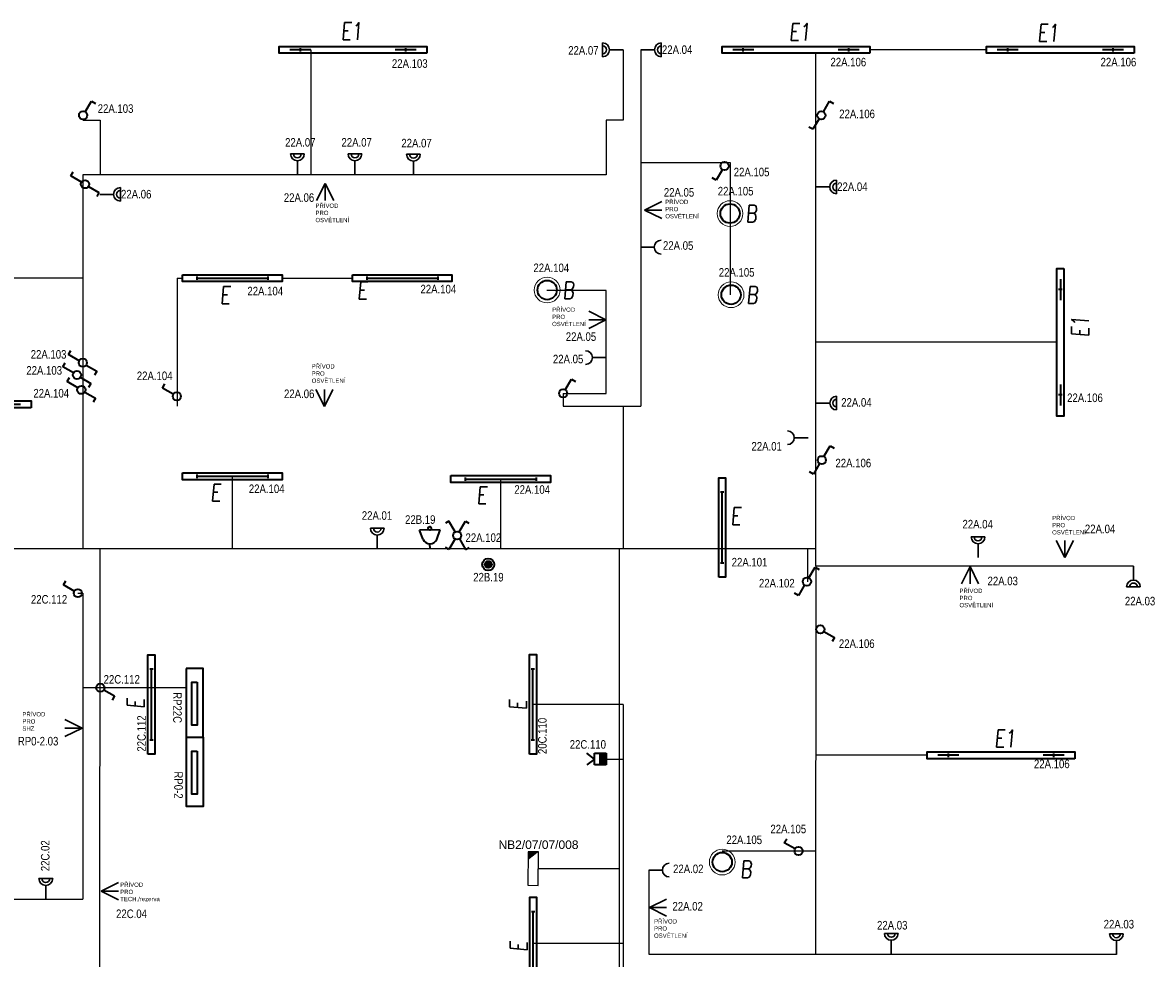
# Model space of a CAD drawing. Header units: millimetres. Extents: x 370888 to 505664, y 284292 to 447185.
# Tile 36 of 41: x 432625 to 445807, y 434957 to 445868. Entities that reach past the tile are written whole.
import ezdxf
from ezdxf.enums import TextEntityAlignment as Align

# ---------------------------------------------------------------- set-up
doc = ezdxf.new("R2010")
doc.units = ezdxf.units.MM
doc.header["$LTSCALE"] = 100
doc.layers.get('0').update_dxf_attribs({"color": 21, "linetype": 'CONTINUOUS'})
for name, color, linetype, lineweight in [('2DE_OBL', 91, 'CONTINUOUS', 35), ('2DE_OBL_L1', 91, 'CONTINUOUS', 35), ('CAT_SLN-DVOJZAS - 45', 7, 'CONTINUOUS', 30), ('CAT_SLN-HL.ŽLAB', 11, 'CONTINUOUS', 200), ('CP_DETAL', 33, 'CONTINUOUS', 18), ('E_NOUZOVÉ+PP OSVĚTLENÍ', 60, 'CONTINUOUS', 25), ('E_ROZVADĚČE', 1, 'CONTINUOUS', 35), ('E_SVĚTLA POPIS', 130, 'CONTINUOUS', 30), ('E_VEDENÍ SILNOPROUD', 50, 'CONTINUOUS', 25), ('E_VEDENÍ_CBS', 214, 'CONTINUOUS', 25), ('E_VYPINACE', 170, 'CONTINUOUS', 35), ('E_ZÁSUVKY POPIS', 111, 'CONTINUOUS', 30), ('E_ŽLABY', 40, 'CONTINUOUS', 15), ('U1 LIGHTING', 10, 'CONTINUOUS', 35), ('ZÁSUVKY POPIS', 7, 'CONTINUOUS', 30)]:
    doc.layers.add(name, color=color, linetype=linetype, lineweight=lineweight)
for name, color, linetype in [('BEZPECNOSTNE SVETLA', 80, 'CONTINUOUS'), ('Elektro rozvaděč', 1, 'CONTINUOUS'), ('GC3_MEP_E_LV_SECURITY LIGHT', 80, 'CONTINUOUS'), ('PRIPOJKA 230V', 1, 'CONTINUOUS'), ('Svetla - prepinace', 7, 'CONTINUOUS'), ('ŽLAB', 7, 'CONTINUOUS')]:
    doc.layers.add(name, color=color, linetype=linetype)
doc.styles.add('ARIAL', font='arial.ttf')
doc.styles.add('CP_ATTR', font='ROMANS.SHX')
doc.styles.add('CS-ROMANS', font='romans.shx', dxfattribs={"width": 0.75, "oblique": 5})
doc.styles.get("Standard").update_dxf_attribs({"font": 'arial.ttf'})

# ---------------------------------------------------------------- blocks, each defined once
blk = doc.blocks.new('*U28', base_point=(57391, -22719))
at = {"lineweight": 30, "ltscale": 0.1}
for p, q in [((57291, -22519), (57391, -22719)), ((57391, -22719), (57391, -22519)), ((57391, -22719), (57491, -22519))]:
    blk.add_line(p, q, dxfattribs=at)
blk = doc.blocks.new('pripojka 230V')
at = {"layer": 'PRIPOJKA 230V', "color": 1, "xscale": -1}
blk.add_blockref('*U28', (0, -2, -40), dxfattribs=at)
blk = doc.blocks.new('A$C3423193F')
at = {"color": 1, "linetype": 'ByBlock'}
for p, q in [((80, 240), (0, 240)), ((80, 240), (160, 240)), ((80, 160), (80, 0))]:
    blk.add_line(p, q, dxfattribs=at)
for radius in [80, 45.2]:
    blk.add_arc((80, 240), radius, 180, 0, dxfattribs=at)
blk = doc.blocks.new('*U259')
at = {"color": 0, "linetype": 'ByBlock'}
for p, q in [((24, 249.57), (96, 374.28)), ((96, 374.28), (143.56, 346.82))]:
    blk.add_line(p, q, dxfattribs=at)
blk.add_circle((0, 208), 48, dxfattribs=at)
blk = doc.blocks.new('přepinač-světla-jednoduchy')
at = {"layer": 'E_VYPINACE', "rotation": 270}
blk.add_blockref('*U259', (-204, -2), dxfattribs=at)
blk = doc.blocks.new('svetelný křížový spínač')
at = {"layer": 'E_VYPINACE', "linetype": 'ByBlock'}
for p, q in [((31, 344), (-11, 320)), ((103, 220), (31, 344)), ((151, 220), (223, 344)), ((223, 344), (264, 320)), ((103, 138), (31, 13)), ((153, 141), (225, 16)), ((31, 13), (-10, 37)), ((225, 16), (266, 40))]:
    blk.add_line(p, q, dxfattribs=at)
blk.add_circle((127, 178), 48, dxfattribs=at)
blk = doc.blocks.new('zasuvka_jednoducha')
at = {"color": 1, "lineweight": 30}
blk.add_line((19281, 12983), (19281, 13143), dxfattribs=at)
blk.add_arc((19281, 12903), 80, 0, 180, dxfattribs=at)
blk = doc.blocks.new('Rozvaděč')
at = {"layer": 'E_ROZVADĚČE'}
blk.add_lwpolyline([(2, 6), (802, 6), (802, 206), (2, 206), (2, 6)], dxfattribs=at)
blk.add_lwpolyline([(161, 134), (664, 134), (664, 73), (161, 73)], close=True, dxfattribs=at)
blk = doc.blocks.new('Světelný spínač dvojitý')
at = {"layer": 'E_VYPINACE', "linetype": 'ByBlock'}
for p, q in [((-22, 208), (5, 255)), ((102, 136), (-22, 208)), ((183, 86), (307, 14)), ((307, 14), (280, -33))]:
    blk.add_line(p, q, dxfattribs=at)
blk.add_circle((144, 112), 48, dxfattribs=at)
blk = doc.blocks.new('2DELLI009_CZ')
for p, q in [((-0.5, 0.1), (-0.5, -0.1)), ((-0.5, 0), (0.5, 0)), ((0.5, 0.1), (0.5, -0.1))]:
    blk.add_line(p, q)
blk.add_lwpolyline([(-0.7, 0.2), (0.7, 0.2), (0.7, -0.2), (-0.7, -0.2)], close=True)
at = {"linetype": 'ByBlock', "style": 'CP_ATTR', "flags": 9}
for tag, p in [('NAME', (-0.092, -0.018)), ('GROUP', (-0.092, -0.018)), ('NUMBER', (-0.092, -0.018)), ('PRODUCER', (-0.092, -0.018)), ('ARTICLE', (-0.092, -0.018)), ('CHARACTER', (-0.092, -0.018)), ('VOLTAGE', (-0.092, -0.019)), ('WEIGHT', (-0.092, -0.018)), ('OTHER', (-0.092, -0.018)), ('PRODUCT-TYPE', (-0.092, -0.019)), ('ORDER-NO', (-0.092, -0.019)), ('POWER', (-0.092, -0.019))]:
    blk.add_attdef(tag, text='', height=0.00005, dxfattribs=at).set_placement(p, align=Align.MIDDLE_LEFT)
blk = doc.blocks.new('2DELLI018_CZ')
for p, q in [((-0.6, 0), (-0.4, 0)), ((-0.5, 0.1), (-0.5, -0.1)), ((0.4, 0), (0.6, 0)), ((0.5, 0.1), (0.5, -0.1))]:
    blk.add_line(p, q)
blk.add_lwpolyline([(-0.7, 0.2), (0.7, 0.2), (0.7, -0.2), (-0.7, -0.2)], close=True)
at = {"linetype": 'ByBlock', "style": 'CP_ATTR', "flags": 9}
for tag, p in [('NAME', (-0.092, -0.018)), ('GROUP', (-0.092, -0.018)), ('NUMBER', (-0.092, -0.018)), ('PRODUCER', (-0.092, -0.018)), ('ARTICLE', (-0.092, -0.018)), ('CHARACTER', (-0.092, -0.018)), ('VOLTAGE', (-0.092, -0.019)), ('WEIGHT', (-0.092, -0.018)), ('OTHER', (-0.092, -0.018)), ('PRODUCT-TYPE', (-0.092, -0.019)), ('ORDER-NO', (-0.092, -0.019)), ('POWER', (-0.092, -0.019))]:
    blk.add_attdef(tag, text='', height=0.00005, dxfattribs=at).set_placement(p, align=Align.MIDDLE_LEFT)
blk = doc.blocks.new('E1')
at = {"layer": 'U1 LIGHTING', "style": 'CS-ROMANS', "oblique": 5, "width": 0.75}
blk.add_text('E1', height=200, dxfattribs=at).set_placement((229480, 21709))
blk = doc.blocks.new('2DELPH010_CZ')
blk.add_ellipse((0, 0), major_axis=(-0.053, 0.053), ratio=1, start_param=3.926991, end_param=10.210176)
at = {"layer": 'CP_DETAL'}
blk.add_ellipse((0, 0), major_axis=(-0.0707, 0.0707), ratio=1, start_param=3.926991, end_param=10.210176, dxfattribs=at)
at = {"linetype": 'ByBlock', "style": 'CP_ATTR', "flags": 9}
for tag in ['NAME', 'GROUP', 'NUMBER', 'PRODUCER', 'ARTICLE', 'PRODUCT-TYPE', 'ORDER-NO', 'CHARACTER', 'POWER', 'VOLTAGE', 'WEIGHT', 'OTHER']:
    blk.add_attdef(tag, text='', height=0.00000005, dxfattribs=at).set_placement((-0.0001, 0), align=Align.MIDDLE_LEFT)
blk = doc.blocks.new('B')
at = {"layer": 'U1 LIGHTING', "style": 'CS-ROMANS', "oblique": 5, "width": 0.75}
blk.add_text('B', height=200, dxfattribs=at).set_placement((229480, 21709))
blk = doc.blocks.new('E')
at = {"layer": 'U1 LIGHTING', "style": 'CS-ROMANS', "oblique": 5, "width": 0.75}
blk.add_text('E', height=200, dxfattribs=at).set_placement((229480, 21709))
blk = doc.blocks.new('*U32', base_point=(28429, 5840))
at = {"linetype": 'ByBlock'}
blk.add_hatch(color=0, dxfattribs=at).paths.add_polyline_path([(28362, 5840), (28497, 5840), (28497, 5772), (28362, 5772)])
at = {"color": 0, "linetype": 'ByBlock'}
for p, q in [((28429, 5907), (28362, 5997)), ((28429, 5907), (28497, 5997)), ((28362, 5907), (28497, 5907)), ((28362, 5772), (28362, 5907)), ((28362, 5840), (28497, 5840)), ((28497, 5907), (28497, 5772)), ((28497, 5772), (28362, 5772))]:
    blk.add_line(p, q, dxfattribs=at)
blk = doc.blocks.new('pohybove-cidlo-svetla')
at = {"layer": 'E_VYPINACE', "rotation": 180}
blk.add_blockref('*U32', (-1, 30), dxfattribs=at)
blk = doc.blocks.new('*U58')
at = {"layer": 'GC3_MEP_E_LV_SECURITY LIGHT', "linetype": 'ByBlock'}
for p, q in [((-118, 196), (-122, -194)), ((2, 194), (-118, 196)), ((-2, -196), (2, 194)), ((-122, -194), (-2, -196))]:
    blk.add_line(p, q, dxfattribs=at)
at = {"layer": 'GC3_MEP_E_LV_SECURITY LIGHT'}
blk.add_solid([(2, 194), (-118, 196), (-119, 99)], dxfattribs=at)
at = {"layer": 'BEZPECNOSTNE SVETLA', "style": 'ARIAL'}
blk.add_attdef('BEZ.SV', (52, -54), '', height=100, dxfattribs=at)
blk = doc.blocks.new('CPEL_3386')
blk.add_hatch(color=256).paths.add_polyline_path([(-0.2, 0, 1), (0.2, 0, 1)])
for radius in [0.35, 0.2]:
    blk.add_circle((0, 0), radius)
at = {"linetype": 'ByBlock', "style": 'CP_ATTR', "flags": 9}
for tag, p in [('NAME', (-0.092, -0.018)), ('GROUP', (-0.092, -0.018)), ('NUMBER', (-0.092, -0.018)), ('PRODUCER', (-0.092, -0.018)), ('ARTICLE', (-0.092, -0.018)), ('CHARACTER', (-0.092, -0.018)), ('VOLTAGE', (-0.092, -0.019)), ('WEIGHT', (-0.092, -0.018)), ('OTHER', (-0.092, -0.018)), ('PRODUCT-TYPE', (-0.092, -0.019)), ('ORDER-NO', (-0.092, -0.019)), ('POWER', (-0.092, -0.019))]:
    blk.add_attdef(tag, text='', height=0.00005, dxfattribs=at).set_placement(p, align=Align.MIDDLE_LEFT)
blk = doc.blocks.new('CPEL_1003')
for p, q in [((0, 0), (0, -0.3)), ((-0.4, -0.55), (-0.6, -1.1)), ((0.4, -0.55), (0.6, -1.1)), ((-0.6, -1.1), (0.6, -1.1))]:
    blk.add_line(p, q)
blk.add_circle((0, -1.2), 0.1)
blk.add_arc((0, -0.745), 0.445, 25.98923, 154.01077)
at = {"linetype": 'ByBlock', "style": 'CP_ATTR', "flags": 9}
for tag, p in [('NAME', (-0.092, -0.018)), ('GROUP', (-0.092, -0.018)), ('NUMBER', (-0.092, -0.018)), ('PRODUCER', (-0.092, -0.018)), ('ARTICLE', (-0.092, -0.018)), ('CHARACTER', (-0.092, -0.018)), ('VOLTAGE', (-0.092, -0.019)), ('WEIGHT', (-0.092, -0.018)), ('OTHER', (-0.092, -0.018)), ('PRODUCT-TYPE', (-0.092, -0.019)), ('ORDER-NO', (-0.092, -0.019)), ('POWER', (-0.092, -0.019))]:
    blk.add_attdef(tag, text='', height=0.00005, dxfattribs=at).set_placement(p, align=Align.MIDDLE_LEFT)

msp = doc.modelspace()

# ---------------------------------------------------------------- linework, layer by layer
at = {"layer": 'E_VEDENÍ SILNOPROUD'}
for p, q in [((435985, 445551), (435985, 444095)), ((439627, 445551), (439627, 444732)), ((439831, 445551), (439831, 441395)), ((441874, 444832), (441874, 445510)), ((443863, 445551), (442501, 445551)), ((441874, 439732), (441874, 444832)), ((433327, 444732), (433527, 444732)), ((433527, 444732), (433527, 444095)), ((439627, 444732), (439427, 444732)), ((439427, 444732), (439427, 444095)), ((440878, 444232), (439831, 444232)), ((440878, 442693), (440878, 444232)), ((433527, 444095), (433327, 444095)), ((433327, 444095), (433327, 439732)), ((439427, 444095), (433527, 444095)), ((433327, 442888), (431053, 442888)), ((434427, 442888), (434489, 442888)), ((434427, 442888), (434427, 441395)), ((435649, 442888), (436477, 442888)), ((439427, 442745), (438735, 442745)), ((439427, 441545), (439427, 442745)), ((444683, 442141), (441874, 442141)), ((438927, 441545), (438927, 441395)), ((438927, 441545), (439377, 441545)), ((439377, 441545), (439427, 441545)), ((438927, 441395), (439831, 441395)), ((439627, 441395), (439627, 439732)), ((435069, 440578), (435069, 439732)), ((438197, 440546), (438197, 439732)), ((441874, 439732), (429977, 439732)), ((441774, 439732), (441776, 439348)), ((441874, 439532), (441874, 439732)), ((441874, 435004), (441876, 439532)), ((445575, 439529), (441874, 439532)), ((433268, 439216), (433327, 439216)), ((433327, 439216), (433327, 435647)), ((433327, 438117), (433527, 438117)), ((433527, 438117), (434530, 438117)), ((438574, 437920), (439627, 437920)), ((439627, 437916), (439627, 430332)), ((439426, 437282), (439627, 437282)), ((443172, 437325), (441874, 437325)), ((441874, 436207), (440781, 436207)), ((439927, 435987), (439927, 435007)), ((430685, 435647), (433327, 435647)), ((439627, 435132), (438577, 435132)), ((439927, 435007), (441874, 435007)), ((445377, 435004), (441874, 435004))]:
    msp.add_line(p, q, dxfattribs=at)
at = {"layer": 'E_VEDENÍ_CBS'}
for p, q in [((433526, 430178), (433527, 439732)), ((439583, 439732), (433527, 439732)), ((439583, 431398), (439583, 439732)), ((438636, 436004), (439583, 436004))]:
    msp.add_line(p, q, dxfattribs=at)
at = {"layer": 'E_ŽLABY'}
msp.add_line((438579, 437338), (438579, 437332), dxfattribs=at)

# ---------------------------------------------------------------- block references
for name, p in [('E1', (206855, 423960)), ('E1', (212079, 423949)), ('E1', (214975, 423940)), ('Světelný spínač dvojitý', (433208, 443872)), ('Světelný spínač dvojitý', (433183, 441790)), ('Světelný spínač dvojitý', (433114, 441648)), ('Světelný spínač dvojitý', (433166, 441474)), ('přepinač-světla-jednoduchy', (441921, 438796)), ('přepinač-světla-jednoduchy', (433526, 438115)), ('E1', (214473, 415712))]:
    msp.add_blockref(name, p)
for name, p, rotation in [('přepinač-světla-jednoduchy', (433328, 444784), 89.99999999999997), ('přepinač-světla-jednoduchy', (440810, 444200), 270), ('E1', (466762, 212717), 90), ('přepinač-světla-jednoduchy', (434427, 441509), 180), ('přepinač-světla-jednoduchy', (438925, 441541), 89.99999999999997), ('přepinač-světla-jednoduchy', (433272, 439214), 180), ('přepinač-světla-jednoduchy', (441675, 436207), 180)]:
    msp.add_blockref(name, p, dxfattribs=dict(rotation=rotation))
at = {"layer": '2DE_OBL', "xscale": 1228.571428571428, "yscale": 200, "zscale": 1000}
for p, rotation in [((436477, 445551), 180), ((441641, 445551), 180), ((444723, 445551), 180), ((444723, 442141), 270), ((431864, 441417), 180), ((444032, 437325), 180)]:
    msp.add_blockref('2DELLI018_CZ', p, dxfattribs=dict(at, rotation=rotation))
at = {"layer": '2DE_OBL', "xscale": 1500, "yscale": 1500, "zscale": 252.5252525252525}
for p in [(440872, 443642), (438740, 442750), (440884, 442695), (440781, 436080)]:
    msp.add_blockref('2DELPH010_CZ', p, dxfattribs=at)
at = {"layer": '2DE_OBL_L1', "xscale": 828.5714285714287, "yscale": 200, "zscale": 1000}
for p in [(435069, 442888), (437050, 442888), (435069, 440578), (438197, 440546)]:
    msp.add_blockref('2DELLI009_CZ', p, dxfattribs=at)
at = {"layer": '2DE_OBL_L1', "xscale": 828.5714285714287, "yscale": 200, "zscale": 1000, "rotation": 90}
for p in [(440781, 439982), (434126, 437918), (438574, 437920), (438577, 435091)]:
    msp.add_blockref('2DELLI009_CZ', p, dxfattribs=at)
at = {"layer": 'CAT_SLN-DVOJZAS - 45'}
for p, rotation in [((439627, 445471), 89.99999999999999), ((439831, 445631), 270), ((441874, 444032), 270), ((433525, 443946), 270), ((441875, 441512), 270), ((445655, 439529), 180)]:
    msp.add_blockref('A$C3423193F', p, dxfattribs=dict(at, rotation=rotation))
for p in [(435748, 444097), (436419, 444097), (437101, 444093), (436679, 439733), (443683, 439631), (432815, 435647), (442672, 435009), (445297, 435004)]:
    msp.add_blockref('A$C3423193F', p, dxfattribs=at)
at = {"layer": 'CAT_SLN-HL.ŽLAB', "color": 1}
for p, rotation in [((452971, 423969), 89.99999999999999), ((426284, 461244), 270), ((428638, 460309), 270), ((453067, 416706), 89.99999999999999)]:
    msp.add_blockref('zasuvka_jednoducha', p, dxfattribs=dict(at, rotation=rotation))
at = {"layer": 'E_NOUZOVÉ+PP OSVĚTLENÍ'}
ref = msp.add_blockref('*U58', (438636, 436004), dxfattribs=at)
ref.add_attrib('BEZ.SV', 'NB2/07/07/008', (438173, 436233), dxfattribs={"height": 100, "style": 'ARIAL'})
at = {"layer": 'E_VYPINACE', "xscale": 200, "yscale": 200, "zscale": 200, "rotation": 180.9633105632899}
msp.add_blockref('CPEL_1003', (437375, 439732), dxfattribs=at)
at = {"layer": 'E_VYPINACE', "xscale": 200, "yscale": 200, "zscale": 200}
msp.add_blockref('CPEL_3386', (438054, 439550), dxfattribs=at)
at = {"layer": 'E_ŽLABY'}
for p in [(211572, 421831), (209440, 420938), (211583, 420884), (211511, 414186)]:
    msp.add_blockref('B', p, dxfattribs=at)
at = {"layer": 'Elektro rozvaděč', "rotation": 270}
for p in [(434524, 438340), (434526, 437535)]:
    msp.add_blockref('Rozvaděč', p, dxfattribs=at)
at = {"layer": 'Svetla - prepinace', "rotation": 270}
for p in [(441824, 444931), (441830, 440911), (441656, 439495)]:
    msp.add_blockref('Světelný spínač dvojitý', p, dxfattribs=at)
at = {"layer": 'Svetla - prepinace'}
msp.add_blockref('svetelný křížový spínač', (437564, 439710), dxfattribs=at)
at = {"layer": 'U1 LIGHTING'}
for p in [(207043, 420935), (205445, 420881), (205334, 418579), (208436, 418547), (211397, 418305)]:
    msp.add_blockref('E', p, dxfattribs=at)
at = {"layer": 'U1 LIGHTING', "rotation": 90}
for p in [(455751, 208386), (460209, 208369), (460216, 205552)]:
    msp.add_blockref('E', p, dxfattribs=at)
at = {"layer": 'ŽLAB'}
for name, p, rotation in [('pripojka 230V', (436151, 443991), 180), ('pripojka 230V', (439878, 443683), 270), ('pripojka 230V', (439423, 442402), 90), ('pripojka 230V', (443670, 439523), 180), ('pripojka 230V', (433316, 437643), 89.99999999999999), ('pohybove-cidlo-svetla', (439328, 437281), 269.9999999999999), ('pripojka 230V', (433544, 435741), 270), ('pripojka 230V', (439935, 435549), 270)]:
    msp.add_blockref(name, p, dxfattribs=dict(at, rotation=rotation))
for p in [(436143, 441394), (444776, 439632)]:
    msp.add_blockref('pripojka 230V', p, dxfattribs=at)

# ---------------------------------------------------------------- texts
at = {"layer": 'E_SVĚTLA POPIS', "width": 0.8}
for s, p in [('22A.106', (442043, 445358)), ('22A.106', (445192, 445358)), ('22A.103', (436930, 445341)), ('22A.103', (433500, 444816)), ('22A.106', (442145, 444754)), ('22A.105', (440915, 444076)), ('22A.105', (440729, 443853)), ('22A.104', (438580, 442959)), ('22A.105', (440741, 442906)), ('22A.104', (437263, 442711)), ('22A.104', (435245, 442688)), ('22A.103', (432719, 441950)), ('22A.103', (432668, 441763)), ('22A.104', (433956, 441700)), ('22A.104', (432750, 441497)), ('22A.106', (444802, 441444)), ('22A.106', (442101, 440683)), ('22A.104', (435262, 440383)), ('22A.104', (438357, 440374)), ('22A.102', (437788, 439813)), ('22A.101', (440891, 439527)), ('22A.102', (441209, 439282)), ('22C.112', (432722, 439094)), ('22A.106', (442141, 438577)), ('22C.112', (433569, 438161)), ('22C.110', (439003, 437402)), ('22A.106', (444415, 437175)), ('22A.105', (441343, 436416)), ('22A.105', (440829, 436290))]:
    msp.add_text(s, height=100, dxfattribs=at).set_placement(p)
for s, p in [('22C.112', (434061, 437368)), ('20C.110', (438734, 437340))]:
    msp.add_text(s, height=100, rotation=90, dxfattribs=at).set_placement(p)
at = {"layer": 'E_ZÁSUVKY POPIS', "width": 0.8}
for s, p in [('22A.07', (438985, 445494)), ('22A.04', (440078, 445503)), ('22A.07', (435685, 444422)), ('22A.07', (436342, 444422)), ('22A.07', (437040, 444413)), ('22A.04', (442121, 443905)), ('22A.06', (433772, 443818)), ('22A.06', (435670, 443778)), ('22A.05', (440100, 443839)), ('22A.05', (440090, 443219)), ('22A.05', (438957, 442157)), ('22A.05', (438807, 441896)), ('22A.06', (435672, 441490)), ('22A.04', (442168, 441390)), ('22A.01', (441122, 440878)), ('22A.01', (436579, 440071)), ('22B.19', (437083, 440024)), ('22A.04', (443582, 439970)), ('22A.04', (445009, 439915)), ('22B.19', (437878, 439352)), ('22A.03', (443874, 439308)), ('22A.03', (445475, 439073)), ('RP0-2.03', (432569, 437440, -40)), ('22A.02', (440208, 435951)), ('22A.02', (440201, 435515)), ('22C.04', (433714, 435427, -40)), ('22A.03', (442586, 435294)), ('22A.03', (445228, 435306))]:
    msp.add_text(s, height=100, dxfattribs=at).set_placement(p)
msp.add_text('22C.02', height=100, rotation=90, dxfattribs=at).set_placement((432938, 435974))
at = {"layer": 'Elektro rozvaděč', "width": 0.8}
for s, p in [('RP22C', (434380, 438061)), ('RP0-2', (434392, 437137))]:
    msp.add_text(s, height=100, rotation=270, dxfattribs=at).set_placement(p)
at = {"layer": 'ZÁSUVKY POPIS', "char_height": 50, "attachment_point": 1}
for s, insert in [('PŘÍVOD PRO OSVĚTLENÍ', (436039, 443758)), ('PŘÍVOD PRO OSVĚTLENÍ', (440117, 443803)), ('PŘÍVOD PRO OSVĚTLENÍ', (438798, 442546)), ('PŘÍVOD PRO OSVĚTLENÍ', (435995, 441885)), ('PŘÍVOD PRO OSVĚTLENÍ', (444627, 440117)), ('PŘÍVOD PRO OSVĚTLENÍ', (443547, 439268)), ('PŘÍVOD PRO SHZ', (432622, 437829)), ('PŘÍVOD PRO TECH./rezerva', (433762, 435841, -40)), ('PŘÍVOD PRO OSVĚTLENÍ', (439986, 435414))]:
    msp.add_mtext_dynamic_manual_height_columns(s, width=210, gutter_width=12.5, heights=[0], dxfattribs=dict(at, insert=insert))

doc.saveas('drawing.dxf')
